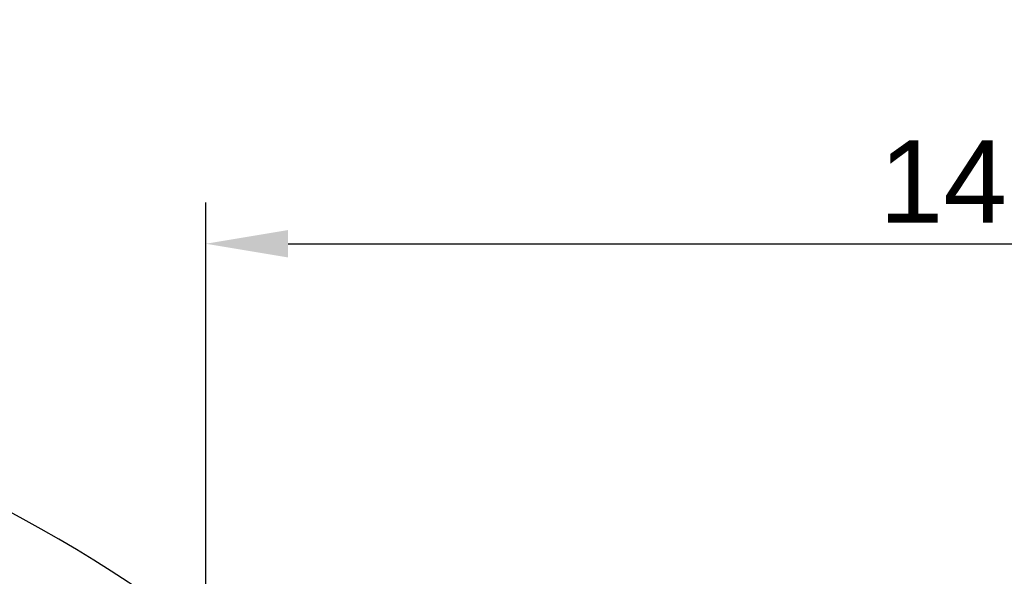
# Model space of a CAD drawing. Header units: millimetres. Extents: x 2719 to 13968, y 3953 to 13921.
# Tile 144 of 160: x 5361 to 6259, y 9785 to 10293. Entities that reach past the tile are written whole.
import ezdxf

# ---------------------------------------------------------------- set-up
doc = ezdxf.new("R2010")
doc.units = ezdxf.units.MM
doc.styles.get("Standard").update_dxf_attribs({"font": 'arial.ttf'})

msp = doc.modelspace()

# ---------------------------------------------------------------- linework, layer by layer
for p, q in [((5530.513, 9439.552), (5530.513, 10126.364)), ((5605.503, 10088.869), (6918.329, 10088.869))]:
    msp.add_line(p, q)
at = {"color": 30, "true_color": 0xf26722}
for centre, radius, start, end in [((5530.513, 8540.921), 2359.686, 330, 180), ((4650.63, 8540.921), 1479.803, 28.644316, 121.355684)]:
    msp.add_arc(centre, radius, start, end, dxfattribs=at)
msp.add_solid([(5605.503, 10101.367), (5605.503, 10076.37), (5530.513, 10088.869)])

# ---------------------------------------------------------------- texts
at = {"insert": (6261.916, 10145.111), "char_height": 74.99, "attachment_point": 5}
msp.add_mtext('1463', dxfattribs=at)

doc.saveas('drawing.dxf')
